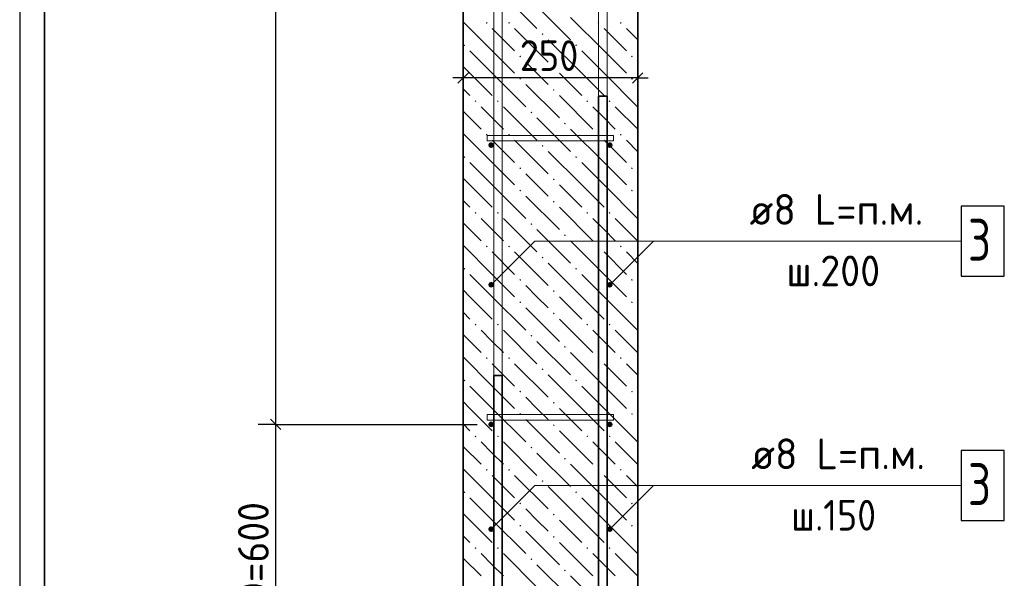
# Model space of a CAD drawing. Header units: millimetres. Extents: x 0 to 42000, y 0 to 29700.
# Tile 5 of 13: x 4518 to 11571, y 13851 to 17851. Entities that reach past the tile are written whole.
import ezdxf

# ---------------------------------------------------------------- set-up
doc = ezdxf.new("R2010")
doc.units = ezdxf.units.MM
for name, color, linetype, lineweight in [('Standard', 7, 'Continuous', 25), ('Выпуски арматуры Г-обр.', 52, 'Continuous', 25), ('ЖБ Стена верхний уровень', 7, 'Continuous', 35), ('Позиционная метка линия выноска', 7, 'Continuous', 13), ('Стена фоновая арматура У1', 7, 'Continuous', 18), ('Стена фоновая арматура Х1', 7, 'Continuous', 35), ('Стена фоновая затяжка С-обр.', 52, 'Continuous', 25)]:
    doc.layers.add(name, color=color, linetype=linetype, lineweight=lineweight)
doc.styles.add('ISOCPEUR', font='txt')

msp = doc.modelspace()

# ---------------------------------------------------------------- hatches: boundary and pattern name
at = {"layer": 'ЖБ Стена верхний уровень', "linetype": 'Continuous', "lineweight": 18, "transparency": 33554687}
for points in [[(7857.3, 17827.9), (7863.8, 17834.4), (7870.3, 17827.9), (7863.8, 17821.4)], [(8017.3, 17827.9), (8023.8, 17834.4), (8030.3, 17827.9), (8023.8, 17821.4)], [(8657.3, 17827.9), (8663.8, 17834.4), (8670.3, 17827.9), (8663.8, 17821.4)], [(8817.3, 17827.9), (8823.8, 17834.4), (8830.3, 17827.9), (8823.8, 17821.4)], [(8257.3, 17747.9), (8263.8, 17754.4), (8270.3, 17747.9), (8263.8, 17741.4)], [(7697.3, 17667.9), (7703.8, 17674.4), (7710.3, 17667.9), (7703.8, 17661.4)], [(8497.3, 17667.9), (8503.8, 17674.4), (8510.3, 17667.9), (8503.8, 17661.4)], [(8097.3, 17587.9), (8103.8, 17594.4), (8110.3, 17587.9), (8103.8, 17581.4)], [(8897.3, 17587.9), (8903.8, 17594.4), (8910.3, 17587.9), (8903.8, 17581.4)], [(8337.3, 17507.9), (8343.8, 17514.4), (8350.3, 17507.9), (8343.8, 17501.4)], [(8097.3, 17427.9), (8103.8, 17434.4), (8110.3, 17427.9), (8103.8, 17421.4)], [(8897.3, 17427.9), (8903.8, 17434.4), (8910.3, 17427.9), (8903.8, 17421.4)], [(8337.3, 17347.9), (8343.8, 17354.4), (8350.3, 17347.9), (8343.8, 17341.4)], [(7777.3, 17267.9), (7783.8, 17274.4), (7790.3, 17267.9), (7783.8, 17261.4)], [(7937.3, 17267.9), (7943.8, 17274.4), (7950.3, 17267.9), (7943.8, 17261.4)], [(8577.3, 17267.9), (8583.8, 17274.4), (8590.3, 17267.9), (8583.8, 17261.4)], [(8737.3, 17267.9), (8743.8, 17274.4), (8750.3, 17267.9), (8743.8, 17261.4)], [(8177.3, 17187.9), (8183.8, 17194.4), (8190.3, 17187.9), (8183.8, 17181.4)], [(8417.3, 17107.9), (8423.8, 17114.4), (8430.3, 17107.9), (8423.8, 17101.4)], [(7857.3, 17027.9), (7863.8, 17034.4), (7870.3, 17027.9), (7863.8, 17021.4)], [(8017.3, 17027.9), (8023.8, 17034.4), (8030.3, 17027.9), (8023.8, 17021.4)], [(8657.3, 17027.9), (8663.8, 17034.4), (8670.3, 17027.9), (8663.8, 17021.4)], [(8817.3, 17027.9), (8823.8, 17034.4), (8830.3, 17027.9), (8823.8, 17021.4)], [(8257.3, 16947.9), (8263.8, 16954.4), (8270.3, 16947.9), (8263.8, 16941.4)], [(7697.3, 16867.9), (7703.8, 16874.4), (7710.3, 16867.9), (7703.8, 16861.4)], [(8497.3, 16867.9), (8503.8, 16874.4), (8510.3, 16867.9), (8503.8, 16861.4)], [(8097.3, 16787.9), (8103.8, 16794.4), (8110.3, 16787.9), (8103.8, 16781.4)], [(8897.3, 16787.9), (8903.8, 16794.4), (8910.3, 16787.9), (8903.8, 16781.4)], [(8337.3, 16707.9), (8343.8, 16714.4), (8350.3, 16707.9), (8343.8, 16701.4)], [(8097.3, 16627.9), (8103.8, 16634.4), (8110.3, 16627.9), (8103.8, 16621.4)], [(8897.3, 16627.9), (8903.8, 16634.4), (8910.3, 16627.9), (8903.8, 16621.4)], [(8337.3, 16547.9), (8343.8, 16554.4), (8350.3, 16547.9), (8343.8, 16541.4)], [(7777.3, 16467.9), (7783.8, 16474.4), (7790.3, 16467.9), (7783.8, 16461.4)], [(7937.3, 16467.9), (7943.8, 16474.4), (7950.3, 16467.9), (7943.8, 16461.4)], [(8577.3, 16467.9), (8583.8, 16474.4), (8590.3, 16467.9), (8583.8, 16461.4)], [(8737.3, 16467.9), (8743.8, 16474.4), (8750.3, 16467.9), (8743.8, 16461.4)], [(8177.3, 16387.9), (8183.8, 16394.4), (8190.3, 16387.9), (8183.8, 16381.4)], [(8417.3, 16307.9), (8423.8, 16314.4), (8430.3, 16307.9), (8423.8, 16301.4)], [(7857.3, 16227.9), (7863.8, 16234.4), (7870.3, 16227.9), (7863.8, 16221.4)], [(8017.3, 16227.9), (8023.8, 16234.4), (8030.3, 16227.9), (8023.8, 16221.4)], [(8657.3, 16227.9), (8663.8, 16234.4), (8670.3, 16227.9), (8663.8, 16221.4)], [(8817.3, 16227.9), (8823.8, 16234.4), (8830.3, 16227.9), (8823.8, 16221.4)], [(8257.3, 16147.9), (8263.8, 16154.4), (8270.3, 16147.9), (8263.8, 16141.4)], [(7697.3, 16067.9), (7703.8, 16074.4), (7710.3, 16067.9), (7703.8, 16061.4)], [(8497.3, 16067.9), (8503.8, 16074.4), (8510.3, 16067.9), (8503.8, 16061.4)], [(8097.3, 15987.9), (8103.8, 15994.4), (8110.3, 15987.9), (8103.8, 15981.4)], [(8897.3, 15987.9), (8903.8, 15994.4), (8910.3, 15987.9), (8903.8, 15981.4)], [(8337.3, 15907.9), (8343.8, 15914.4), (8350.3, 15907.9), (8343.8, 15901.4)], [(8097.3, 15827.9), (8103.8, 15834.4), (8110.3, 15827.9), (8103.8, 15821.4)], [(8897.3, 15827.9), (8903.8, 15834.4), (8910.3, 15827.9), (8903.8, 15821.4)], [(8337.3, 15747.9), (8343.8, 15754.4), (8350.3, 15747.9), (8343.8, 15741.4)], [(7777.3, 15667.9), (7783.8, 15674.4), (7790.3, 15667.9), (7783.8, 15661.4)], [(7937.3, 15667.9), (7943.8, 15674.4), (7950.3, 15667.9), (7943.8, 15661.4)], [(8577.3, 15667.9), (8583.8, 15674.4), (8590.3, 15667.9), (8583.8, 15661.4)], [(8737.3, 15667.9), (8743.8, 15674.4), (8750.3, 15667.9), (8743.8, 15661.4)], [(8177.3, 15587.9), (8183.8, 15594.4), (8190.3, 15587.9), (8183.8, 15581.4)], [(8417.3, 15507.9), (8423.8, 15514.4), (8430.3, 15507.9), (8423.8, 15501.4)], [(7857.3, 15427.9), (7863.8, 15434.4), (7870.3, 15427.9), (7863.8, 15421.4)], [(8017.3, 15427.9), (8023.8, 15434.4), (8030.3, 15427.9), (8023.8, 15421.4)], [(8657.3, 15427.9), (8663.8, 15434.4), (8670.3, 15427.9), (8663.8, 15421.4)], [(8817.3, 15427.9), (8823.8, 15434.4), (8830.3, 15427.9), (8823.8, 15421.4)], [(8257.3, 15347.9), (8263.8, 15354.4), (8270.3, 15347.9), (8263.8, 15341.4)], [(7697.3, 15267.9), (7703.8, 15274.4), (7710.3, 15267.9), (7703.8, 15261.4)], [(8497.3, 15267.9), (8503.8, 15274.4), (8510.3, 15267.9), (8503.8, 15261.4)], [(8097.3, 15187.9), (8103.8, 15194.4), (8110.3, 15187.9), (8103.8, 15181.4)], [(8897.3, 15187.9), (8903.8, 15194.4), (8910.3, 15187.9), (8903.8, 15181.4)], [(8337.3, 15107.9), (8343.8, 15114.4), (8350.3, 15107.9), (8343.8, 15101.4)], [(8097.3, 15027.9), (8103.8, 15034.4), (8110.3, 15027.9), (8103.8, 15021.4)], [(8897.3, 15027.9), (8903.8, 15034.4), (8910.3, 15027.9), (8903.8, 15021.4)], [(8337.3, 14947.9), (8343.8, 14954.4), (8350.3, 14947.9), (8343.8, 14941.4)], [(7777.3, 14867.9), (7783.8, 14874.4), (7790.3, 14867.9), (7783.8, 14861.4)], [(7937.3, 14867.9), (7943.8, 14874.4), (7950.3, 14867.9), (7943.8, 14861.4)], [(8577.3, 14867.9), (8583.8, 14874.4), (8590.3, 14867.9), (8583.8, 14861.4)], [(8737.3, 14867.9), (8743.8, 14874.4), (8750.3, 14867.9), (8743.8, 14861.4)], [(8177.3, 14787.9), (8183.8, 14794.4), (8190.3, 14787.9), (8183.8, 14781.4)], [(8417.3, 14707.9), (8423.8, 14714.4), (8430.3, 14707.9), (8423.8, 14701.4)], [(7857.3, 14627.9), (7863.8, 14634.4), (7870.3, 14627.9), (7863.8, 14621.4)], [(8017.3, 14627.9), (8023.8, 14634.4), (8030.3, 14627.9), (8023.8, 14621.4)], [(8657.3, 14627.9), (8663.8, 14634.4), (8670.3, 14627.9), (8663.8, 14621.4)], [(8817.3, 14627.9), (8823.8, 14634.4), (8830.3, 14627.9), (8823.8, 14621.4)], [(8257.3, 14547.9), (8263.8, 14554.4), (8270.3, 14547.9), (8263.8, 14541.4)], [(7697.3, 14467.9), (7703.8, 14474.4), (7710.3, 14467.9), (7703.8, 14461.4)], [(8497.3, 14467.9), (8503.8, 14474.4), (8510.3, 14467.9), (8503.8, 14461.4)], [(8097.3, 14387.9), (8103.8, 14394.4), (8110.3, 14387.9), (8103.8, 14381.4)], [(8897.3, 14387.9), (8903.8, 14394.4), (8910.3, 14387.9), (8903.8, 14381.4)], [(8337.3, 14307.9), (8343.8, 14314.4), (8350.3, 14307.9), (8343.8, 14301.4)], [(8097.3, 14227.9), (8103.8, 14234.4), (8110.3, 14227.9), (8103.8, 14221.4)], [(8897.3, 14227.9), (8903.8, 14234.4), (8910.3, 14227.9), (8903.8, 14221.4)], [(8337.3, 14147.9), (8343.8, 14154.4), (8350.3, 14147.9), (8343.8, 14141.4)], [(7777.3, 14067.9), (7783.8, 14074.4), (7790.3, 14067.9), (7783.8, 14061.4)], [(7937.3, 14067.9), (7943.8, 14074.4), (7950.3, 14067.9), (7943.8, 14061.4)], [(8577.3, 14067.9), (8583.8, 14074.4), (8590.3, 14067.9), (8583.8, 14061.4)], [(8737.3, 14067.9), (8743.8, 14074.4), (8750.3, 14067.9), (8743.8, 14061.4)], [(8177.3, 13987.9), (8183.8, 13994.4), (8190.3, 13987.9), (8183.8, 13981.4)], [(8417.3, 13907.9), (8423.8, 13914.4), (8430.3, 13907.9), (8423.8, 13901.4)]]:
    msp.add_hatch(color=7, dxfattribs=at).paths.add_polyline_path(points, flags=16)
at = {"layer": 'Стена фоновая арматура У1', "linetype": 'Continuous', "lineweight": 13, "transparency": 33554687}
for points in [[(7915.4, 16953.2), (7913.8, 16960.9), (7909.5, 16967.4), (7903, 16971.7), (7895.4, 16973.2), (7887.7, 16971.7), (7881.2, 16967.4), (7876.9, 16960.9), (7875.4, 16953.2), (7876.9, 16945.6), (7881.2, 16939.1), (7887.7, 16934.8), (7895.4, 16933.2), (7903, 16934.8), (7909.5, 16939.1), (7913.8, 16945.6)], [(8765.4, 16953.2), (8763.8, 16960.9), (8759.5, 16967.4), (8753, 16971.7), (8745.3, 16973.2), (8737.7, 16971.7), (8731.2, 16967.4), (8726.9, 16960.9), (8725.3, 16953.2), (8726.9, 16945.6), (8731.2, 16939.1), (8737.7, 16934.8), (8745.3, 16933.2), (8753, 16934.8), (8759.5, 16939.1), (8763.8, 16945.6)], [(7915.4, 15953.2), (7913.8, 15960.9), (7909.5, 15967.4), (7903, 15971.7), (7895.4, 15973.2), (7887.7, 15971.7), (7881.2, 15967.4), (7876.9, 15960.9), (7875.4, 15953.2), (7876.9, 15945.6), (7881.2, 15939.1), (7887.7, 15934.8), (7895.4, 15933.2), (7903, 15934.8), (7909.5, 15939.1), (7913.8, 15945.6)], [(8765.4, 15953.2), (8763.8, 15960.9), (8759.5, 15967.4), (8753, 15971.7), (8745.3, 15973.2), (8737.7, 15971.7), (8731.2, 15967.4), (8726.9, 15960.9), (8725.3, 15953.2), (8726.9, 15945.6), (8731.2, 15939.1), (8737.7, 15934.8), (8745.3, 15933.2), (8753, 15934.8), (8759.5, 15939.1), (8763.8, 15945.6)], [(7915.4, 14953.2), (7913.8, 14960.9), (7909.5, 14967.4), (7903, 14971.7), (7895.4, 14973.2), (7887.7, 14971.7), (7881.2, 14967.4), (7876.9, 14960.9), (7875.4, 14953.2), (7876.9, 14945.6), (7881.2, 14939.1), (7887.7, 14934.8), (7895.4, 14933.2), (7903, 14934.8), (7909.5, 14939.1), (7913.8, 14945.6)], [(8765.4, 14953.2), (8763.8, 14960.9), (8759.5, 14967.4), (8753, 14971.7), (8745.3, 14973.2), (8737.7, 14971.7), (8731.2, 14967.4), (8726.9, 14960.9), (8725.3, 14953.2), (8726.9, 14945.6), (8731.2, 14939.1), (8737.7, 14934.8), (8745.3, 14933.2), (8753, 14934.8), (8759.5, 14939.1), (8763.8, 14945.6)], [(7915.4, 14203.2), (7913.8, 14210.9), (7909.5, 14217.4), (7903, 14221.7), (7895.4, 14223.2), (7887.7, 14221.7), (7881.2, 14217.4), (7876.9, 14210.9), (7875.4, 14203.2), (7876.9, 14195.6), (7881.2, 14189.1), (7887.7, 14184.8), (7895.4, 14183.2), (7903, 14184.8), (7909.5, 14189.1), (7913.8, 14195.6)], [(8765.4, 14203.2), (8763.8, 14210.9), (8759.5, 14217.4), (8753, 14221.7), (8745.3, 14223.2), (8737.7, 14221.7), (8731.2, 14217.4), (8726.9, 14210.9), (8725.3, 14203.2), (8726.9, 14195.6), (8731.2, 14189.1), (8737.7, 14184.8), (8745.3, 14183.2), (8753, 14184.8), (8759.5, 14189.1), (8763.8, 14195.6)]]:
    msp.add_hatch(color=7, dxfattribs=at).paths.add_polyline_path(points)

# ---------------------------------------------------------------- linework, layer by layer
at = {"layer": 'Standard', "color": 254, "linetype": 'Continuous', "lineweight": 35, "true_color": 0xc4c4ff, "transparency": 33554687}
msp.add_line((4695.4, 29200), (4695.4, 9803.2), dxfattribs=at)
at = {"layer": 'Standard', "color": 7, "linetype": 'Continuous', "lineweight": -3, "transparency": 33554687}
for p, q in [((4518.2, 25003.2), (4518.2, 12303.2)), ((6352.3, 14953.2), (6352.3, 23953.2)), ((7695.4, 17434.1), (7695.4, 17559.2)), ((8945.3, 17434.1), (8945.3, 17559.2)), ((7695.4, 17434.1), (7620.3, 17434.1)), ((7695.4, 17434.1), (7695.4, 17309.2)), ((7695.4, 17434.1), (7695.4, 17434.1)), ((8945.3, 17434.1), (7695.4, 17434.1)), ((8945.3, 17434.1), (8945.3, 17309.2)), ((8945.3, 17434.1), (8945.3, 17434.1)), ((8945.3, 17434.1), (9020.3, 17434.1)), ((6352.3, 14953.2), (6227.3, 14953.2)), ((6352.3, 14953.2), (6477.3, 14953.2)), ((6352.3, 14953.2), (7795.4, 14953.2)), ((6352.3, 12703.2), (6352.3, 14953.2))]:
    msp.add_line(p, q, dxfattribs=at)
at = {"layer": 'Standard', "color": 7, "linetype": 'Continuous', "lineweight": 25, "transparency": 33554687}
for p, q in [((7732.9, 17471.7), (7657.9, 17396.7)), ((8982.8, 17471.7), (8907.9, 17396.7)), ((6389.8, 14915.7), (6314.8, 14990.7))]:
    msp.add_line(p, q, dxfattribs=at)
at = {"layer": 'Выпуски арматуры Г-обр.', "color": 7, "linetype": 'Continuous', "lineweight": 35, "transparency": 33554687}
for points in [[(8725.3, 17303.2), (8725.3, 10928.2), (8729.3, 10900), (8738.7, 10871.5), (8753.3, 10845.3), (8771.1, 10824), (8792.4, 10806.2), (8818.6, 10791.6), (8847.1, 10782.2), (8875.3, 10778.2), (9700.3, 10778.2), (9700.3, 10718.2), (8871.2, 10718.2), (8833.5, 10723.5), (8794.3, 10736.4), (8758.2, 10756.6), (8728.5, 10781.4), (8703.7, 10811.1), (8683.5, 10847.2), (8670.6, 10886.4), (8665.4, 10924.1), (8665.4, 17303.2), (8725.3, 17303.2)], [(7975.3, 15303.2), (7975.3, 10924.1), (7970.1, 10886.4), (7957.2, 10847.2), (7937, 10811.1), (7912.2, 10781.4), (7882.5, 10756.6), (7846.4, 10736.4), (7807.2, 10723.5), (7769.5, 10718.2), (6940.3, 10718.2), (6940.3, 10778.2), (7765.4, 10778.2), (7793.6, 10782.2), (7822.1, 10791.6), (7848.3, 10806.2), (7869.6, 10824), (7887.4, 10845.3), (7902, 10871.5), (7911.4, 10900), (7915.3, 10928.2), (7915.3, 15303.2), (7975.3, 15303.2)]]:
    msp.add_lwpolyline(points, dxfattribs=at)
at = {"layer": 'ЖБ Стена верхний уровень', "color": 7, "linetype": 'Continuous', "lineweight": 35, "transparency": 33554687}
for p, q in [((7695.4, 25003.2), (7695.4, 12303.2)), ((8945.3, 12303.2), (8945.3, 25003.2))]:
    msp.add_line(p, q, dxfattribs=at)
at = {"layer": 'ЖБ Стена верхний уровень', "color": 9, "linetype": 'Continuous', "lineweight": 18, "true_color": 0xc7c7c7, "transparency": 33554687}
for p, q in [((7983.8, 18027.9), (8223.8, 17787.9)), ((8223.8, 17947.9), (8463.8, 17707.9)), ((8703.8, 17627.9), (8463.8, 17867.9)), ((7903.8, 17627.9), (7695.4, 17836.3)), ((7903.8, 17787.9), (8063.8, 17627.9)), ((8063.8, 17787.9), (8303.8, 17547.9)), ((8703.8, 17787.9), (8863.8, 17627.9)), ((8863.8, 17787.9), (8945.3, 17706.3)), ((8543.8, 17467.9), (8303.8, 17707.9)), ((7743.8, 17627.9), (7903.8, 17467.9)), ((7903.8, 17627.9), (8063.8, 17467.9)), ((8543.8, 17627.9), (8703.8, 17467.9)), ((8703.8, 17627.9), (8863.8, 17467.9)), ((7743.8, 17467.9), (7695.4, 17516.3)), ((8223.8, 17467.9), (8143.8, 17547.9)), ((8945.3, 17546.3), (8943.8, 17547.9)), ((7743.8, 17467.9), (7903.8, 17307.9)), ((7903.8, 17467.9), (8143.8, 17227.9)), ((8303.8, 17387.9), (8223.8, 17467.9)), ((8383.8, 17467.9), (8543.8, 17307.9)), ((8543.8, 17467.9), (8703.8, 17307.9)), ((8703.8, 17467.9), (8943.8, 17227.9)), ((7695.4, 17356.3), (7743.8, 17307.9)), ((8143.8, 17387.9), (8383.8, 17147.9)), ((8943.8, 17387.9), (8945.3, 17386.3)), ((8383.8, 17307.9), (8623.8, 17067.9)), ((7903.8, 17147.9), (7823.8, 17227.9)), ((7983.8, 17227.9), (8223.8, 16987.9)), ((8703.8, 17147.9), (8623.8, 17227.9)), ((8783.8, 17227.9), (8945.3, 17066.3)), ((7695.4, 17196.3), (7823.8, 17067.9)), ((7983.8, 17067.9), (7903.8, 17147.9)), ((8223.8, 17147.9), (8463.8, 16907.9)), ((8783.8, 17067.9), (8703.8, 17147.9)), ((7903.8, 16827.9), (7695.4, 17036.3)), ((8703.8, 16827.9), (8463.8, 17067.9)), ((7903.8, 16987.9), (8063.8, 16827.9)), ((8063.8, 16987.9), (8303.8, 16747.9)), ((8703.8, 16987.9), (8863.8, 16827.9)), ((8863.8, 16987.9), (8945.3, 16906.3)), ((8543.8, 16667.9), (8303.8, 16907.9)), ((7743.8, 16827.9), (7903.8, 16667.9)), ((7903.8, 16827.9), (8063.8, 16667.9)), ((8543.8, 16827.9), (8703.8, 16667.9)), ((8703.8, 16827.9), (8863.8, 16667.9)), ((7743.8, 16667.9), (7695.4, 16716.3)), ((8223.8, 16667.9), (8143.8, 16747.9)), ((8945.3, 16746.3), (8943.8, 16747.9)), ((7743.8, 16667.9), (7903.8, 16507.9)), ((7903.8, 16667.9), (8143.8, 16427.9)), ((8303.8, 16587.9), (8223.8, 16667.9)), ((8383.8, 16667.9), (8543.8, 16507.9)), ((8543.8, 16667.9), (8703.8, 16507.9)), ((8703.8, 16667.9), (8943.8, 16427.9)), ((8143.8, 16587.9), (8383.8, 16347.9)), ((8943.8, 16587.9), (8945.3, 16586.3)), ((7695.4, 16556.3), (7743.8, 16507.9)), ((8383.8, 16507.9), (8623.8, 16267.9)), ((7695.4, 16396.3), (7823.8, 16267.9)), ((7903.8, 16347.9), (7823.8, 16427.9)), ((7983.8, 16427.9), (8223.8, 16187.9)), ((8703.8, 16347.9), (8623.8, 16427.9)), ((8783.8, 16427.9), (8945.3, 16266.3)), ((7983.8, 16267.9), (7903.8, 16347.9)), ((8223.8, 16347.9), (8463.8, 16107.9)), ((8783.8, 16267.9), (8703.8, 16347.9)), ((7903.8, 16027.9), (7695.4, 16236.3)), ((8703.8, 16027.9), (8463.8, 16267.9)), ((7903.8, 16187.9), (8063.8, 16027.9)), ((8063.8, 16187.9), (8303.8, 15947.9)), ((8703.8, 16187.9), (8863.8, 16027.9)), ((8863.8, 16187.9), (8945.3, 16106.3)), ((8543.8, 15867.9), (8303.8, 16107.9)), ((7743.8, 16027.9), (7903.8, 15867.9)), ((7903.8, 16027.9), (8063.8, 15867.9)), ((8543.8, 16027.9), (8703.8, 15867.9)), ((8703.8, 16027.9), (8863.8, 15867.9)), ((8223.8, 15867.9), (8143.8, 15947.9)), ((8945.3, 15946.3), (8943.8, 15947.9)), ((7743.8, 15867.9), (7695.4, 15916.3)), ((7743.8, 15867.9), (7903.8, 15707.9)), ((7903.8, 15867.9), (8143.8, 15627.9)), ((8303.8, 15787.9), (8223.8, 15867.9)), ((8383.8, 15867.9), (8543.8, 15707.9)), ((8543.8, 15867.9), (8703.8, 15707.9)), ((8703.8, 15867.9), (8943.8, 15627.9)), ((7695.4, 15756.3), (7743.8, 15707.9)), ((8143.8, 15787.9), (8383.8, 15547.9)), ((8943.8, 15787.9), (8945.3, 15786.3)), ((8383.8, 15707.9), (8623.8, 15467.9)), ((7695.4, 15596.3), (7823.8, 15467.9)), ((7903.8, 15547.9), (7823.8, 15627.9)), ((7983.8, 15627.9), (8223.8, 15387.9)), ((8703.8, 15547.9), (8623.8, 15627.9)), ((8783.8, 15627.9), (8945.3, 15466.3)), ((7983.8, 15467.9), (7903.8, 15547.9)), ((8223.8, 15547.9), (8463.8, 15307.9)), ((8783.8, 15467.9), (8703.8, 15547.9)), ((8703.8, 15227.9), (8463.8, 15467.9)), ((7903.8, 15227.9), (7695.4, 15436.3)), ((7903.8, 15387.9), (8063.8, 15227.9)), ((8063.8, 15387.9), (8303.8, 15147.9)), ((8703.8, 15387.9), (8863.8, 15227.9)), ((8863.8, 15387.9), (8945.3, 15306.3)), ((8543.8, 15067.9), (8303.8, 15307.9)), ((7743.8, 15227.9), (7903.8, 15067.9)), ((7903.8, 15227.9), (8063.8, 15067.9)), ((8543.8, 15227.9), (8703.8, 15067.9)), ((8703.8, 15227.9), (8863.8, 15067.9)), ((7743.8, 15067.9), (7695.4, 15116.3)), ((8223.8, 15067.9), (8143.8, 15147.9)), ((8945.3, 15146.3), (8943.8, 15147.9)), ((7743.8, 15067.9), (7903.8, 14907.9)), ((7903.8, 15067.9), (8143.8, 14827.9)), ((8303.8, 14987.9), (8223.8, 15067.9)), ((8383.8, 15067.9), (8543.8, 14907.9)), ((8543.8, 15067.9), (8703.8, 14907.9)), ((8703.8, 15067.9), (8943.8, 14827.9)), ((7695.4, 14956.3), (7743.8, 14907.9)), ((8143.8, 14987.9), (8383.8, 14747.9)), ((8943.8, 14987.9), (8945.3, 14986.3)), ((8383.8, 14907.9), (8623.8, 14667.9)), ((7903.8, 14747.9), (7823.8, 14827.9)), ((7983.8, 14827.9), (8223.8, 14587.9)), ((8703.8, 14747.9), (8623.8, 14827.9)), ((8783.8, 14827.9), (8945.3, 14666.3)), ((7695.4, 14796.3), (7823.8, 14667.9)), ((7983.8, 14667.9), (7903.8, 14747.9)), ((8223.8, 14747.9), (8463.8, 14507.9)), ((8783.8, 14667.9), (8703.8, 14747.9)), ((7903.8, 14427.9), (7695.4, 14636.3)), ((8703.8, 14427.9), (8463.8, 14667.9)), ((7903.8, 14587.9), (8063.8, 14427.9)), ((8063.8, 14587.9), (8303.8, 14347.9)), ((8703.8, 14587.9), (8863.8, 14427.9)), ((8863.8, 14587.9), (8945.3, 14506.3)), ((8543.8, 14267.9), (8303.8, 14507.9)), ((7743.8, 14427.9), (7903.8, 14267.9)), ((7903.8, 14427.9), (8063.8, 14267.9)), ((8543.8, 14427.9), (8703.8, 14267.9)), ((8703.8, 14427.9), (8863.8, 14267.9)), ((8223.8, 14267.9), (8143.8, 14347.9)), ((8945.3, 14346.3), (8943.8, 14347.9)), ((7743.8, 14267.9), (7695.4, 14316.3)), ((7743.8, 14267.9), (7903.8, 14107.9)), ((7903.8, 14267.9), (8143.8, 14027.9)), ((8303.8, 14187.9), (8223.8, 14267.9)), ((8383.8, 14267.9), (8543.8, 14107.9)), ((8543.8, 14267.9), (8703.8, 14107.9)), ((8703.8, 14267.9), (8943.8, 14027.9)), ((8143.8, 14187.9), (8383.8, 13947.9)), ((8943.8, 14187.9), (8945.3, 14186.3)), ((7695.4, 14156.3), (7743.8, 14107.9)), ((8383.8, 14107.9), (8623.8, 13867.9)), ((7695.4, 13996.3), (7823.8, 13867.9)), ((7903.8, 13947.9), (7823.8, 14027.9)), ((7983.8, 14027.9), (8223.8, 13787.9)), ((8703.8, 13947.9), (8623.8, 14027.9)), ((8783.8, 14027.9), (8945.3, 13866.3)), ((7983.8, 13867.9), (7903.8, 13947.9)), ((8223.8, 13947.9), (8463.8, 13707.9)), ((8783.8, 13867.9), (8703.8, 13947.9)), ((8703.8, 13627.9), (8463.8, 13867.9))]:
    msp.add_line(p, q, dxfattribs=at)
at = {"layer": 'Позиционная метка линия выноска', "color": 7, "linetype": 'Continuous', "lineweight": 13, "transparency": 33554687}
for points in [[(11261.2, 16265.4), (8207.5, 16265.4), (7895.4, 15953.2)], [(11261.2, 16265.4), (9057.5, 16265.4), (8745.3, 15953.2)], [(11261.2, 14515.4), (8207.5, 14515.4), (7895.4, 14203.2)], [(11261.2, 14515.4), (9057.5, 14515.4), (8745.3, 14203.2)]]:
    msp.add_lwpolyline(points, dxfattribs=at)
at = {"layer": 'Стена фоновая арматура У1', "color": 7, "linetype": 'Continuous', "lineweight": 25, "transparency": 33554687}
for points in [[(11261.2, 16015.4), (11571.2, 16015.4), (11571.2, 16515.4), (11261.2, 16515.4), (11261.2, 16015.4)], [(11261.2, 14265.4), (11571.2, 14265.4), (11571.2, 14765.4), (11261.2, 14765.4), (11261.2, 14265.4)]]:
    msp.add_lwpolyline(points, dxfattribs=at)
at = {"layer": 'Стена фоновая арматура Х1', "color": 7, "linetype": 'Continuous', "lineweight": 18, "transparency": 33554687}
for points in [[(8665.3, 12303.2), (8665.3, 25484), (8661.6, 25511.1), (8652.5, 25538.6), (8638.4, 25563.8), (8621.3, 25584.2), (8600.9, 25601.3), (8575.7, 25615.4), (8548.2, 25624.5), (8521.1, 25628.2), (6165.3, 25628.2), (6165.3, 25688.2), (8525.3, 25688.2), (8561.9, 25683.2), (8600, 25670.6), (8635, 25650.9), (8663.9, 25626.8), (8688, 25597.9), (8707.7, 25562.9), (8720.3, 25524.8), (8725.3, 25488.2), (8725.3, 12303.2), (8665.3, 12303.2)], [(7915.3, 12303.2), (7915.3, 25384), (7911.6, 25411.1), (7902.5, 25438.6), (7888.4, 25463.8), (7871.3, 25484.2), (7850.9, 25501.3), (7825.7, 25515.4), (7798.2, 25524.5), (7771.1, 25528.2), (5315.3, 25528.2), (5315.3, 25588.2), (7775.3, 25588.2), (7811.9, 25583.2), (7850, 25570.6), (7885, 25550.9), (7913.9, 25526.8), (7938, 25497.9), (7957.7, 25462.9), (7970.2, 25424.8), (7975.3, 25388.2), (7975.3, 12303.2), (7915.3, 12303.2)]]:
    msp.add_lwpolyline(points, dxfattribs=at)
at = {"layer": 'Стена фоновая затяжка С-обр.', "color": 98, "linetype": 'Continuous', "lineweight": 13, "true_color": 0x005000, "transparency": 33554687}
for points in [[(8772.9, 16983.2), (7867.8, 16983.2), (7867.8, 17023.2), (8772.9, 17023.2), (8772.9, 16983.2)], [(8772.9, 14983.2), (7867.8, 14983.2), (7867.8, 15023.2), (8772.9, 15023.2), (8772.9, 14983.2)]]:
    msp.add_lwpolyline(points, dxfattribs=at)

# ---------------------------------------------------------------- texts
at = {"layer": 'Standard', "color": 7, "linetype": 'Continuous', "lineweight": 25, "transparency": 33554687, "insert": (8100.4, 17484.2), "char_height": 220, "width": 561.988, "attachment_point": 7, "style": 'ISOCPEUR'}
msp.add_mtext('\\W0.91;250', dxfattribs=at)
at = {"layer": 'Standard', "color": 7, "linetype": 'Continuous', "lineweight": 25, "transparency": 33554687, "insert": (6302.3, 13157.2), "char_height": 220, "width": 1466.324, "attachment_point": 7, "rotation": 90, "style": 'ISOCPEUR'}
msp.add_mtext('\\W0.94;4х150=600', dxfattribs=at)
at = {"layer": 'Стена фоновая арматура У1', "color": 7, "linetype": 'Continuous', "lineweight": 13, "transparency": 33554687, "attachment_point": 7, "style": 'ISOCPEUR'}
for s, insert, char_height, width in [('\\W0.97;ø8 L=п.м. ', (9746.2, 16382.8), 220, 1491.864), ('\\W0.78;3', (11311.2, 16125.4), 300, 326.397), ('\\W0.95;ш.200 ', (10010.2, 15942.7), 220, 962.136), ('\\W0.97;ø8 L=п.м. ', (9758.2, 14632.7), 220, 1491.864), ('\\W0.78;3', (11311.2, 14375.4), 300, 326.397), ('\\W0.90;ш.150 ', (10044.2, 14192.8), 220, 912.907)]:
    msp.add_mtext(s, dxfattribs=dict(at, insert=insert, char_height=char_height, width=width))

doc.saveas('drawing.dxf')
